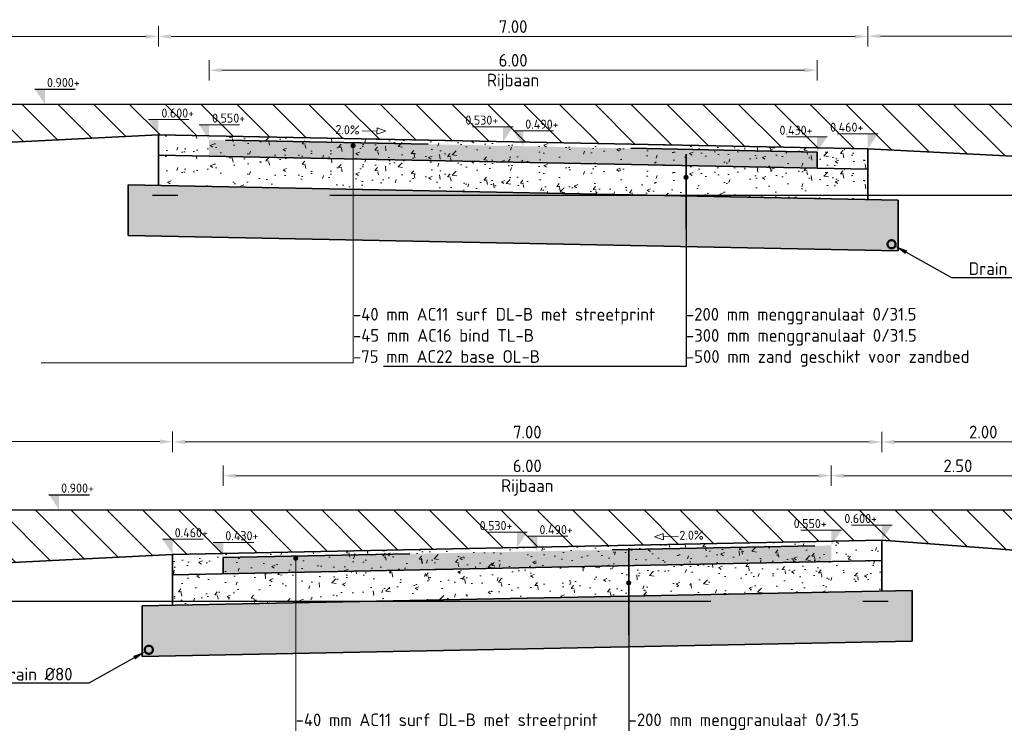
# Model space of a CAD drawing. Header units: metres. Extents: x 89520.4 to 89543, y 465134.2 to 465149.2.
# Tile 2 of 3: x 89525.6 to 89535.3, y 465141.6 to 465148.5. Entities that reach past the tile are written whole.
import ezdxf
from ezdxf import colors
from ezdxf.entities.mleader import LeaderData, LeaderLine
from ezdxf.math import Vec2, Vec3

# ---------------------------------------------------------------- set-up
doc = ezdxf.new("R2010")
doc.units = ezdxf.units.M
for name, pattern in [('AL-NAP_LIJN', [15.25, 12, -1.5, 0.25, -1.5]), ('NLCS-HIDDEN', [4, 2, -2]), ('RI-DRAIN_PP80', [9, 6, -1, 0, -1, 0, -1]), ('XX-HIDDEN', [4, 2, -2])]:
    doc.linetypes.add(name, pattern=pattern)
for name, color, linetype, lineweight in [('N-OI-KL-TRACE_WENSTRACE-G', 7, 'NLCS-HIDDEN', 35), ('N-WE-GW-BERM-G', 90, 'Continuous', 35), ('N-WE-GW-GROND_ONTGRAVEN-A', 253, 'Continuous', 18), ('N-WE-VH-M-50', 7, 'Continuous', 18), ('N-WE-VH-VERHARDING_FUNDERING-G', 7, 'Continuous', 35), ('N-WE-VH-VERHARDING_FUNDERING_GRANULAAT-AD-50', 252, 'Continuous', 18), ('N-WE-VH-VERHARDING_FUNDERING_ZAND-AD-50', 252, 'Continuous', 18), ('N-WE-WH-T25', 7, 'Continuous', 25), ('X-XX-AL-CONSTRUCTIELIJN-GD', 7, 'Continuous', 25), ('X-XX-AL-NAP-GD', 7, 'AL-NAP_LIJN', 25), ('X-XX-AL-PEILMAAT-SD', 7, 'Continuous', 25), ('X-XX-AL-T25', 7, 'Continuous', 25)]:
    doc.layers.add(name, color=color, linetype=linetype, lineweight=lineweight)
for name, color, linetype, lineweight, true_color in [('N-WE-RI-DRAINAGE_DRAIN_PP_80-GD', 7, 'RI-DRAIN_PP80', 50, 0xff9124), ('N-WE-VH-VERHARDING-G', 7, 'XX-HIDDEN', 35, 0x7dbf7d), ('T-WE-VH-M-50', 7, 'Continuous', 18, 0x7dbf7d)]:
    doc.layers.add(name, color=color, linetype=linetype, lineweight=lineweight, true_color=true_color)
doc.styles.add('NLCS-ISO', font='NLCS-ISO.TTF')
doc.styles.add('NLCS-ISO-M50-T25', font='NLCS-ISO.TTF', dxfattribs={"height": 0.125})
doc.dimstyles.new('NLCS-M50-T25-PIJL_L2_H1', dxfattribs={"dimscale": 0.05, "dimtxt": 2.5, "dimasz": 2.5, "dimexe": 2, "dimexo": 2, "dimgap": 0.7, "dimtad": 1, "dimzin": 0, "dimdsep": 46, "dimtxsty": 'NLCS-ISO-M50-T25', "dimcen": 0, "dimdle": 2, "dimclrd": 256, "dimclre": 256, "dimclrt": 256, "dimadec": 1, "dimazin": 0, "dimtfac": 1, "dimtdec": 3, "dimtofl": 0, "dimtmove": 0, "dimatfit": 3, "dimfxl": 2, "dimfxlon": 1, "dimtfillclr": 256, "dimtolj": 1, "dimtzin": 0, "dimlwd": -1, "dimlwe": -1, "dimarcsym": 0})

# ---------------------------------------------------------------- blocks, each defined once
blk = doc.blocks.new('SAL-PEILMAAT_INFRACAD_H01-SOD')
at = {"color": 0, "linetype": 'ByBlock', "lineweight": -2}
blk.add_line((-2, 3), (6, 3), dxfattribs=at)
blk.add_solid([(-2, 3), (0, 3), (0, 0)], dxfattribs=at)
at = {"color": 0, "linetype": 'ByBlock', "lineweight": -2, "style": 'NLCS-ISO'}
blk.add_attdef('...', (0.3999999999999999, 3.399999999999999), '', height=1.8, dxfattribs=at)
blk = doc.blocks.new('*D7')
at = {"layer": 'Defpoints', "color": 0, "transparency": 16777216}
for p in [(91547.48599653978, 465098.9989692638), (91547.48599653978, 465098.311677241), (91541.48599653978, 465098.191677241)]:
    blk.add_point(p, dxfattribs=at)
at = {"layer": 'T-WE-VH-M-50', "transparency": 16777216}
for p, q in [((91541.48599653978, 465098.8989692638), (91541.48599653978, 465099.0989692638)), ((91547.48599653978, 465098.8989692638), (91547.48599653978, 465099.0989692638)), ((91541.61099653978, 465098.9989692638), (91547.36099653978, 465098.9989692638))]:
    blk.add_line(p, q, dxfattribs=at)
for points in [[(91541.61099653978, 465099.0198025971), (91541.61099653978, 465098.9781359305), (91541.48599653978, 465098.9989692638)], [(91547.36099653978, 465099.0198025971), (91547.36099653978, 465098.9781359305), (91547.48599653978, 465098.9989692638)]]:
    blk.add_solid(points, dxfattribs=at)
at = {"layer": 'T-WE-VH-M-50', "transparency": 16777216, "char_height": 0.125, "attachment_point": 5, "style": 'NLCS-ISO-M50-T25'}
for s, insert in [('\\A1;6.00', (91544.48599653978, 465099.0964692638)), ('\\A1;Rijbaan', (91544.48599653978, 465098.8827192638))]:
    blk.add_mtext(s, dxfattribs=dict(at, insert=insert))
blk = doc.blocks.new('*U6')
blk.add_lwpolyline([(-4.853618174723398, 1.282961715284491), (-3.115357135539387, 0.6533353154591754), (-3.115357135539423, 1.91258811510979)], close=True)
blk.add_lwpolyline([(-0.1561694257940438, 1.282961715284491), (-3.115357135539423, 1.282961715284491)])
at = {"style": 'NLCS-ISO'}
blk.add_attdef('AFSCHOT', (0.05833232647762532, 0.5282146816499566), '', height=1.8, dxfattribs=at)
blk = doc.blocks.new('_Dot')
at = {"color": 0, "linetype": 'ByBlock', "lineweight": -2}
blk.add_line((-0.5, 0), (-1, 0), dxfattribs=at)
at = {"color": 0, "linetype": 'ByBlock', "const_width": 0.5}
blk.add_lwpolyline([(-0.25, 0, 1), (0.25, 0, 1)], format="xyb", close=True, dxfattribs=at)
blk = doc.blocks.new('*D8')
at = {"layer": 'Defpoints', "color": 0, "transparency": 16777216}
for p in [(91547.98599654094, 465099.331917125), (91547.98599654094, 465098.3617172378), (91540.98599653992, 465098.2217172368)]:
    blk.add_point(p, dxfattribs=at)
at = {"layer": 'N-WE-VH-M-50', "transparency": 16777216}
for p, q in [((91540.98599653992, 465099.231917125), (91540.98599653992, 465099.431917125)), ((91547.98599654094, 465099.231917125), (91547.98599654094, 465099.431917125)), ((91541.11099653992, 465099.331917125), (91547.86099654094, 465099.331917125))]:
    blk.add_line(p, q, dxfattribs=at)
for points in [[(91541.11099653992, 465099.3527504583), (91541.11099653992, 465099.3110837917), (91540.98599653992, 465099.331917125)], [(91547.86099654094, 465099.3527504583), (91547.86099654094, 465099.3110837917), (91547.98599654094, 465099.331917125)]]:
    blk.add_solid(points, dxfattribs=at)
at = {"layer": 'N-WE-VH-M-50', "transparency": 16777216, "insert": (91544.48599654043, 465099.429417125), "char_height": 0.125, "attachment_point": 5, "style": 'NLCS-ISO-M50-T25'}
blk.add_mtext('\\A1;7.00', dxfattribs=at)
blk = doc.blocks.new('*D9')
at = {"layer": 'Defpoints', "color": 0, "transparency": 16777216}
for p in [(91549.98599653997, 465099.3319171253), (91547.98599653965, 465098.3617172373), (91549.98599653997, 465098.2116772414)]:
    blk.add_point(p, dxfattribs=at)
at = {"layer": 'N-WE-VH-M-50', "transparency": 16777216}
for p, q in [((91547.98599653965, 465099.2319171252), (91547.98599653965, 465099.4319171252)), ((91549.98599653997, 465099.2319171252), (91549.98599653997, 465099.4319171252)), ((91548.11099653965, 465099.3319171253), (91549.86099653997, 465099.3319171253))]:
    blk.add_line(p, q, dxfattribs=at)
for points in [[(91548.11099653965, 465099.3527504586), (91548.11099653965, 465099.311083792), (91547.98599653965, 465099.3319171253)], [(91549.86099653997, 465099.3527504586), (91549.86099653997, 465099.311083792), (91549.98599653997, 465099.3319171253)]]:
    blk.add_solid(points, dxfattribs=at)
at = {"layer": 'N-WE-VH-M-50', "transparency": 16777216, "insert": (91548.9859965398, 465099.4294171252), "char_height": 0.125, "attachment_point": 5, "style": 'NLCS-ISO-M50-T25'}
blk.add_mtext('\\A1;2.00', dxfattribs=at)
blk = doc.blocks.new('*D10')
at = {"layer": 'Defpoints', "color": 0, "transparency": 16777216}
for p in [(91540.98599653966, 465099.3348900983), (91540.98599653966, 465098.221717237), (91535.9859965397, 465097.971717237)]:
    blk.add_point(p, dxfattribs=at)
at = {"layer": 'N-WE-VH-M-50', "transparency": 16777216}
for p, q in [((91535.9859965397, 465099.2348900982), (91535.9859965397, 465099.4348900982)), ((91540.98599653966, 465099.2348900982), (91540.98599653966, 465099.4348900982)), ((91536.1109965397, 465099.3348900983), (91540.86099653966, 465099.3348900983))]:
    blk.add_line(p, q, dxfattribs=at)
for points in [[(91536.1109965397, 465099.3557234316), (91536.1109965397, 465099.3140567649), (91535.9859965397, 465099.3348900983)], [(91540.86099653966, 465099.3557234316), (91540.86099653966, 465099.3140567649), (91540.98599653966, 465099.3348900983)]]:
    blk.add_solid(points, dxfattribs=at)
at = {"layer": 'N-WE-VH-M-50', "transparency": 16777216, "insert": (91538.48599653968, 465099.4323900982), "char_height": 0.125, "attachment_point": 5, "style": 'NLCS-ISO-M50-T25'}
blk.add_mtext('\\A1;5.00', dxfattribs=at)
blk = doc.blocks.new('*D11')
at = {"layer": 'Defpoints', "color": 0, "transparency": 16777216}
for p in [(91541.3459965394, 465102.9989692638), (91541.3459965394, 465102.311677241), (91547.3459965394, 465102.191677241)]:
    blk.add_point(p, dxfattribs=at)
at = {"layer": 'T-WE-VH-M-50', "transparency": 16777216}
for p, q in [((91541.3459965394, 465102.8989692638), (91541.3459965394, 465103.0989692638)), ((91547.3459965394, 465102.8989692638), (91547.3459965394, 465103.0989692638)), ((91547.2209965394, 465102.9989692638), (91541.4709965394, 465102.9989692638))]:
    blk.add_line(p, q, dxfattribs=at)
for points in [[(91541.4709965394, 465103.0198025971), (91541.4709965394, 465102.9781359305), (91541.3459965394, 465102.9989692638)], [(91547.2209965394, 465103.0198025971), (91547.2209965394, 465102.9781359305), (91547.3459965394, 465102.9989692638)]]:
    blk.add_solid(points, dxfattribs=at)
at = {"layer": 'T-WE-VH-M-50', "transparency": 16777216, "char_height": 0.125, "attachment_point": 5, "style": 'NLCS-ISO-M50-T25'}
for s, insert in [('\\A1;6.00', (91544.3459965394, 465103.0964692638)), ('\\A1;Rijbaan', (91544.3459965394, 465102.8827192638))]:
    blk.add_mtext(s, dxfattribs=dict(at, insert=insert))
blk = doc.blocks.new('*D12')
at = {"layer": 'Defpoints', "color": 0, "transparency": 16777216}
for p in [(91540.84599653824, 465103.331917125), (91540.84599653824, 465102.3617172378), (91547.84599653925, 465102.2217172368)]:
    blk.add_point(p, dxfattribs=at)
at = {"layer": 'N-WE-VH-M-50', "transparency": 16777216}
for p, q in [((91540.84599653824, 465103.231917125), (91540.84599653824, 465103.431917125)), ((91547.84599653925, 465103.231917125), (91547.84599653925, 465103.431917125)), ((91547.72099653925, 465103.331917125), (91540.97099653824, 465103.331917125))]:
    blk.add_line(p, q, dxfattribs=at)
for points in [[(91540.97099653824, 465103.3527504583), (91540.97099653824, 465103.3110837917), (91540.84599653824, 465103.331917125)], [(91547.72099653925, 465103.3527504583), (91547.72099653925, 465103.3110837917), (91547.84599653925, 465103.331917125)]]:
    blk.add_solid(points, dxfattribs=at)
at = {"layer": 'N-WE-VH-M-50', "transparency": 16777216, "insert": (91544.34599653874, 465103.429417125), "char_height": 0.125, "attachment_point": 5, "style": 'NLCS-ISO-M50-T25'}
blk.add_mtext('\\A1;7.00', dxfattribs=at)
blk = doc.blocks.new('*D13')
at = {"layer": 'Defpoints', "color": 0, "transparency": 16777216}
for p in [(91535.84599653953, 465103.3319171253), (91540.84599653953, 465102.3617172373), (91535.84599653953, 465102.1117172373)]:
    blk.add_point(p, dxfattribs=at)
at = {"layer": 'N-WE-VH-M-50', "transparency": 16777216}
for p, q in [((91535.84599653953, 465103.2319171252), (91535.84599653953, 465103.4319171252)), ((91540.84599653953, 465103.2319171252), (91540.84599653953, 465103.4319171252)), ((91540.72099653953, 465103.3319171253), (91535.97099653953, 465103.3319171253))]:
    blk.add_line(p, q, dxfattribs=at)
for points in [[(91535.97099653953, 465103.3527504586), (91535.97099653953, 465103.311083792), (91535.84599653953, 465103.3319171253)], [(91540.72099653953, 465103.3527504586), (91540.72099653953, 465103.311083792), (91540.84599653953, 465103.3319171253)]]:
    blk.add_solid(points, dxfattribs=at)
at = {"layer": 'N-WE-VH-M-50', "transparency": 16777216, "insert": (91538.34599653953, 465103.4294171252), "char_height": 0.125, "attachment_point": 5, "style": 'NLCS-ISO-M50-T25'}
blk.add_mtext('\\A1;5.00', dxfattribs=at)
blk = doc.blocks.new('*D14')
at = {"layer": 'Defpoints', "color": 0, "transparency": 16777216}
for p in [(91547.84599653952, 465103.3348900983), (91547.84599653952, 465102.221717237), (91552.84599653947, 465101.971717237)]:
    blk.add_point(p, dxfattribs=at)
at = {"layer": 'N-WE-VH-M-50', "transparency": 16777216}
for p, q in [((91547.84599653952, 465103.2348900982), (91547.84599653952, 465103.4348900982)), ((91552.84599653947, 465103.2348900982), (91552.84599653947, 465103.4348900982)), ((91552.72099653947, 465103.3348900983), (91547.97099653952, 465103.3348900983))]:
    blk.add_line(p, q, dxfattribs=at)
for points in [[(91547.97099653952, 465103.3557234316), (91547.97099653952, 465103.3140567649), (91547.84599653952, 465103.3348900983)], [(91552.72099653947, 465103.3557234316), (91552.72099653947, 465103.3140567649), (91552.84599653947, 465103.3348900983)]]:
    blk.add_solid(points, dxfattribs=at)
at = {"layer": 'N-WE-VH-M-50', "transparency": 16777216, "insert": (91550.34599653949, 465103.4323900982), "char_height": 0.125, "attachment_point": 5, "style": 'NLCS-ISO-M50-T25'}
blk.add_mtext('\\A1;5.00', dxfattribs=at)
blk = doc.blocks.new('*D19')
at = {"layer": 'Defpoints', "color": 0, "transparency": 16777216}
for p in [(91549.98599653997, 465098.9989692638), (91547.48599653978, 465098.3116772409), (91549.98599653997, 465098.2116772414)]:
    blk.add_point(p, dxfattribs=at)
at = {"layer": 'T-WE-VH-M-50', "transparency": 16777216}
for p, q in [((91547.48599653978, 465098.8989692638), (91547.48599653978, 465099.0989692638)), ((91549.98599653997, 465098.8989692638), (91549.98599653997, 465099.0989692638)), ((91547.61099653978, 465098.9989692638), (91549.86099653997, 465098.9989692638))]:
    blk.add_line(p, q, dxfattribs=at)
for points in [[(91547.61099653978, 465099.0198025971), (91547.61099653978, 465098.9781359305), (91547.48599653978, 465098.9989692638)], [(91549.86099653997, 465099.0198025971), (91549.86099653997, 465098.9781359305), (91549.98599653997, 465098.9989692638)]]:
    blk.add_solid(points, dxfattribs=at)
at = {"layer": 'T-WE-VH-M-50', "transparency": 16777216, "insert": (91548.73599653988, 465099.0964692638), "char_height": 0.125, "attachment_point": 5, "style": 'NLCS-ISO-M50-T25'}
blk.add_mtext('\\A1;2.50', dxfattribs=at)
blk = doc.blocks.new('A$Cab7d9f6e')
at = {"layer": 'N-WE-GW-GROND_ONTGRAVEN-A'}
h = blk.add_hatch(dxfattribs=at)
h.set_pattern_fill('AGW-WERK_ONTGRAVEN', color=256, scale=0.05, pattern_type=2)
h.set_pattern_definition([(135, (-91541.11099653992, -465099.3527504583), (-0.1767766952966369, -0.1767766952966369), [])])
h.paths.add_polyline_path([(12.12496000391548, 3.008926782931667), (13.42496000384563, 3.008926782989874), (13.42496000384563, 3.308926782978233), (-5.814960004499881, 3.308926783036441), (-5.26500000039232, 2.75896677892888), (-0.2650000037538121, 3.008966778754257), (6.734999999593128, 2.868966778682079), (11.73499999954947, 2.618966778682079), (11.92496000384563, 2.808926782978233)])
h = blk.add_hatch(dxfattribs=at)
h.set_pattern_fill('AGW-WERK_ONTGRAVEN', color=256, scale=0.05, pattern_type=2)
h.set_pattern_definition([(135, (-91566.43878905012, -465103.3527504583), (-0.1767766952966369, -0.1767766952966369), [])])
h.paths.add_polyline_path([(6.875000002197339, -0.9910332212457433), (8.87499999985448, -1.141073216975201), (8.424999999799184, -0.6910732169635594), (-6.814960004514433, -0.691073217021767), (-6.814960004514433, -0.9910732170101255), (-5.514960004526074, -0.9910732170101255), (-5.125000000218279, -1.381033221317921), (-0.1250000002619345, -1.131033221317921)])
at = {"layer": 'N-WE-VH-VERHARDING-G', "linetype": 'ByBlock', "true_color": 0xd7ebd2}
h = blk.add_hatch(color=254, dxfattribs=at)
h.dxf.hatch_style = 1
h.paths.add_polyline_path([(0.2349999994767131, 2.798926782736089), (0.2349999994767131, 2.95892678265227), (6.234999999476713, 2.838926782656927), (6.234999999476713, 2.678926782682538)])
h = blk.add_hatch(color=254, dxfattribs=at)
h.dxf.hatch_style = 1
h.paths.add_polyline_path([(6.374999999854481, -1.201073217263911), (6.374999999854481, -1.04107321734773), (0.3749999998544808, -1.161073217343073), (0.3749999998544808, -1.321073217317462)])
at = {"layer": 'N-WE-VH-VERHARDING_FUNDERING_GRANULAAT-AD-50'}
h = blk.add_hatch(dxfattribs=at)
h.set_pattern_fill('AVH-FUNDERING_GRANULAAT_MENG_01-SO', color=256, scale=0.05, pattern_type=2)
h.set_pattern_definition([(49.99999999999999, (25.70279251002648, 2.878995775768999), (0.3586300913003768, -0.03137606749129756), [0.03750000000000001, -0.4125]), (355, (25.70279251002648, 2.878995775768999), (-0.06937566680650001, 0.376096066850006), [0.03, -0.33]), (100.4514, (25.73267835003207, 2.876381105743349), (0.2892546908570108, 0.3447197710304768), [0.03187009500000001, -0.350571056]), (46.18420000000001, (25.70279251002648, 2.978995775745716), (0.5336205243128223, -0.08275950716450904), [0.05625, -0.61875]), (96.6356, (25.74726088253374, 2.972099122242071), (0.4673313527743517, 0.4870589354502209), [0.047805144, -0.5258565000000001]), (351.1842, (25.70279251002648, 2.978995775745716), (0.4673309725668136, 0.4870593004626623), [0.04500000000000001, -0.4950000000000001]), (21, (25.75279251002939, 2.953995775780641), (0.2984535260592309, -0.2013094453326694), [0.03750000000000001, -0.4125]), (326.0000000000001, (25.75279251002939, 2.953995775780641), (0.1216576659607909, 0.3625750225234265), [0.03, -0.33]), (71.4514, (25.77766362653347, 2.93721997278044), (0.420111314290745, 0.1612652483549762), [0.03187009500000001, -0.350571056]), (37.50000000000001, (25.70279251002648, 2.878995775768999), (0.006079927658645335, 0.1664469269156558), [0, -0.326, 0, -0.335, 0, -0.33125]), (7.499999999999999, (25.70279251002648, 2.878995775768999), (0.1315347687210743, 0.1972058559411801), [0, -0.191, 0, -0.3185, 0, -0.12625]), (327.5, (25.59129251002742, 2.878995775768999), (0.2669112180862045, -0.01127743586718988), [0, -0.125, 0, -0.39, 0, -0.5175]), (317.5, (25.5412925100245, 2.878995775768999), (0.2915930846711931, 0.05005249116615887), [0, -0.1625, 0, -0.259, 0, -0.3675])])
h.paths.add_polyline_path([(-0.2650000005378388, 2.808926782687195), (-0.265000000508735, 3.008966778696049), (6.734999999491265, 2.868966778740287), (6.734999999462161, 2.668926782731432)])
h = blk.add_hatch(dxfattribs=at)
h.set_pattern_fill('AVH-FUNDERING_GRANULAAT_MENG_01-SO', color=256, scale=0.05, pattern_type=2)
h.set_pattern_definition([(49.99999999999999, (25.70279251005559, 2.678955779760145), (0.3586300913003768, -0.03137606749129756), [0.03750000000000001, -0.4125]), (355, (25.70279251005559, 2.678955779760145), (-0.06937566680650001, 0.376096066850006), [0.03, -0.33]), (100.4514, (25.73267835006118, 2.676341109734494), (0.2892546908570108, 0.3447197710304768), [0.03187009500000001, -0.350571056]), (46.18420000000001, (25.70279251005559, 2.778955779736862), (0.5336205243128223, -0.08275950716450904), [0.05625, -0.61875]), (96.6356, (25.74726088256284, 2.772059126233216), (0.4673313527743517, 0.4870589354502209), [0.047805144, -0.5258565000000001]), (351.1842, (25.70279251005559, 2.778955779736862), (0.4673309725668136, 0.4870593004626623), [0.04500000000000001, -0.4950000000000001]), (21, (25.7527925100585, 2.753955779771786), (0.2984535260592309, -0.2013094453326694), [0.03750000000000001, -0.4125]), (326.0000000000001, (25.7527925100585, 2.753955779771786), (0.1216576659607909, 0.3625750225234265), [0.03, -0.33]), (71.4514, (25.77766362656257, 2.737179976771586), (0.420111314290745, 0.1612652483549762), [0.03187009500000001, -0.350571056]), (37.50000000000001, (25.70279251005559, 2.678955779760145), (0.006079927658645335, 0.1664469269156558), [0, -0.326, 0, -0.335, 0, -0.33125]), (7.499999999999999, (25.70279251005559, 2.678955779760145), (0.1315347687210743, 0.1972058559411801), [0, -0.191, 0, -0.3185, 0, -0.12625]), (327.5, (25.59129251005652, 2.678955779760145), (0.2669112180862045, -0.01127743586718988), [0, -0.125, 0, -0.39, 0, -0.5175]), (317.5, (25.54129251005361, 2.678955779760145), (0.2915930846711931, 0.05005249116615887), [0, -0.1625, 0, -0.259, 0, -0.3675])])
h.paths.add_polyline_path([(-0.2650000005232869, 2.508866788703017), (-0.2650000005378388, 2.808926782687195), (6.734999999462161, 2.668926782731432), (6.734999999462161, 2.368866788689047)])
h = blk.add_hatch(dxfattribs=at)
h.set_pattern_fill('AVH-FUNDERING_GRANULAAT_MENG_01-SO', color=256, scale=0.05, pattern_type=2)
h.set_pattern_definition([(49.99999999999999, (0.374999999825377, -1.121004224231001), (0.3586300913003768, -0.03137606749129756), [0.03750000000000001, -0.4125]), (355, (0.374999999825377, -1.121004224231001), (-0.06937566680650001, 0.376096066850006), [0.03, -0.33]), (100.4514, (0.4048858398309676, -1.123618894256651), (0.2892546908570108, 0.3447197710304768), [0.03187009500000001, -0.350571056]), (46.18420000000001, (0.374999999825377, -1.021004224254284), (0.5336205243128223, -0.08275950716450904), [0.05625, -0.61875]), (96.6356, (0.4194683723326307, -1.027900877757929), (0.4673313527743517, 0.4870589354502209), [0.047805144, -0.5258565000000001]), (351.1842, (0.374999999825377, -1.021004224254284), (0.4673309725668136, 0.4870593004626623), [0.04500000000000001, -0.4950000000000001]), (21, (0.4249999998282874, -1.046004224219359), (0.2984535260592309, -0.2013094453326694), [0.03750000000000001, -0.4125]), (326.0000000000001, (0.4249999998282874, -1.046004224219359), (0.1216576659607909, 0.3625750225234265), [0.03, -0.33]), (71.4514, (0.4498711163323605, -1.06278002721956), (0.420111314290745, 0.1612652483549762), [0.03187009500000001, -0.350571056]), (37.50000000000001, (0.374999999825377, -1.121004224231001), (0.006079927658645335, 0.1664469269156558), [0, -0.326, 0, -0.335, 0, -0.33125]), (7.499999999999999, (0.374999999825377, -1.121004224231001), (0.1315347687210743, 0.1972058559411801), [0, -0.191, 0, -0.3185, 0, -0.12625]), (327.5, (0.2634999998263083, -1.121004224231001), (0.2669112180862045, -0.01127743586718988), [0, -0.125, 0, -0.39, 0, -0.5175]), (317.5, (0.213499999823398, -1.121004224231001), (0.2915930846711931, 0.05005249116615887), [0, -0.1625, 0, -0.259, 0, -0.3675])])
h.paths.add_polyline_path([(6.874999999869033, -1.191073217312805), (6.874999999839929, -0.991033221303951), (-0.1250000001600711, -1.131033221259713), (-0.1250000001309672, -1.331073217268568)])
h = blk.add_hatch(dxfattribs=at)
h.set_pattern_fill('AVH-FUNDERING_GRANULAAT_MENG_01-SO', color=256, scale=0.05, pattern_type=2)
h.set_pattern_definition([(49.99999999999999, (5.705559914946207, 2.693926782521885), (0.3586300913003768, -0.03137606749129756), [0.03750000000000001, -0.4125]), (355, (5.705559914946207, 2.693926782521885), (-0.06937566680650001, 0.376096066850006), [0.03, -0.33]), (100.4514, (5.735445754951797, 2.691312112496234), (0.2892546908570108, 0.3447197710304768), [0.03187009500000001, -0.350571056]), (46.18420000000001, (5.705559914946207, 2.793926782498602), (0.5336205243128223, -0.08275950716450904), [0.05625, -0.61875]), (96.6356, (5.750028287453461, 2.787030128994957), (0.4673313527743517, 0.4870589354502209), [0.047805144, -0.5258565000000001]), (351.1842, (5.705559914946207, 2.793926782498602), (0.4673309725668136, 0.4870593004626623), [0.04500000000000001, -0.4950000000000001]), (21, (5.755559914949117, 2.768926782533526), (0.2984535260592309, -0.2013094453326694), [0.03750000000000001, -0.4125]), (326.0000000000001, (5.755559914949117, 2.768926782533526), (0.1216576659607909, 0.3625750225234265), [0.03, -0.33]), (71.4514, (5.78043103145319, 2.752150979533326), (0.420111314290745, 0.1612652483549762), [0.03187009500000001, -0.350571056]), (37.50000000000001, (5.705559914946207, 2.693926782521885), (0.006079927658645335, 0.1664469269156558), [0, -0.326, 0, -0.335, 0, -0.33125]), (7.499999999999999, (5.705559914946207, 2.693926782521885), (0.1315347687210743, 0.1972058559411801), [0, -0.191, 0, -0.3185, 0, -0.12625]), (327.5, (5.594059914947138, 2.693926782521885), (0.2669112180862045, -0.01127743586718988), [0, -0.125, 0, -0.39, 0, -0.5175]), (317.5, (5.544059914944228, 2.693926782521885), (0.2915930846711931, 0.05005249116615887), [0, -0.1625, 0, -0.259, 0, -0.3675])])
h.paths.add_polyline_path([(6.874999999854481, -1.491133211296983), (6.874999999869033, -1.191073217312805), (-0.1250000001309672, -1.331073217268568), (-0.1250000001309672, -1.631133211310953)])
at = {"layer": 'N-WE-VH-VERHARDING_FUNDERING_ZAND-AD-50'}
h = blk.add_hatch(dxfattribs=at)
h.set_pattern_fill('AVH-FUNDERING_ZAND-SO', color=256, scale=0.05, pattern_type=2)
h.set_pattern_definition([(37.50000000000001, (-91521.11376394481, -465099.3677214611), (-0.003149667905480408, 0.09634118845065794), [0, -0.07600000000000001, 0, -0.085, 0, -0.08125]), (7.499999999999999, (-91521.11376394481, -465099.3677214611), (0.08848883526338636, 0.141107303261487), [0, -0.041, 0, -0.0685, 0, -0.02625]), (327.5, (-91521.17526394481, -465099.3677214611), (0.1557070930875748, 0.0002829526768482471), [0, -0.025, 0, -0.09000000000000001, 0, -0.1175]), (317.5, (-91521.17526394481, -465099.3677214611), (0.1503063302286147, 0.04388377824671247), [0, -0.0125, 0, -0.059, 0, -0.0675])])
h.paths.add_polyline_path([(-0.5650000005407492, 2.014766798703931), (-0.5650000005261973, 2.514866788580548), (7.034999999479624, 2.362866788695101), (7.039724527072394, 1.862766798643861), (7.030275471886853, 1.862766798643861)])
h = blk.add_hatch(dxfattribs=at)
h.set_pattern_fill('AVH-FUNDERING_ZAND-SO', color=256, scale=0.05, pattern_type=2)
h.set_pattern_definition([(37.50000000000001, (-91546.44155645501, -465103.3677214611), (-0.003149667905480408, 0.09634118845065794), [0, -0.07600000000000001, 0, -0.085, 0, -0.08125]), (7.499999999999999, (-91546.44155645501, -465103.3677214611), (0.08848883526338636, 0.141107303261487), [0, -0.041, 0, -0.0685, 0, -0.02625]), (327.5, (-91546.50305645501, -465103.3677214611), (0.1557070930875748, 0.0002829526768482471), [0, -0.025, 0, -0.09000000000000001, 0, -0.1175]), (317.5, (-91546.50305645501, -465103.3677214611), (0.1503063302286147, 0.04388377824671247), [0, -0.0125, 0, -0.059, 0, -0.0675])])
h.paths.add_polyline_path([(7.174999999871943, -1.985233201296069), (7.174999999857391, -1.485133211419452), (-0.4250000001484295, -1.637133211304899), (-0.4297245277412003, -2.137233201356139), (-0.4202754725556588, -2.137233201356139)])
at = {"layer": 'N-WE-GW-BERM-G', "flags": 128}
for points in [[(-0.2650000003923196, 3.00896677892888), (-5.26500000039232, 2.75896677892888)], [(6.734999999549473, 2.868966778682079), (11.73499999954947, 2.618966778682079), (12.12496000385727, 3.008926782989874), (13.42496000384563, 3.008926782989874)], [(-0.1250000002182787, -1.131033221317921), (-5.125000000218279, -1.381033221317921), (-5.514960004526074, -0.9910732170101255), (-6.814960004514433, -0.9910732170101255)], [(6.874999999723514, -0.9910332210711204), (8.87499999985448, -1.141073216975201)]]:
    blk.add_lwpolyline(points, dxfattribs=at)
at = {"layer": 'N-WE-RI-DRAINAGE_DRAIN_PP_80-GD'}
for centre in [(6.969999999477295, 1.929079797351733), (-0.3600000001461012, -2.070920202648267)]:
    blk.add_circle(centre, 0.04, dxfattribs=at)
at = {"layer": 'N-WE-VH-VERHARDING-G', "linetype": 'ByBlock', "flags": 128}
for points in [[(6.234999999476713, 2.678926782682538), (6.234999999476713, 2.838926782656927), (0.2349999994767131, 2.95892678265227), (0.2349999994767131, 2.798926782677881)], [(0.3749999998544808, -1.321073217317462), (0.3749999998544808, -1.161073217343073), (6.374999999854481, -1.04107321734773), (6.374999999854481, -1.201073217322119)]]:
    blk.add_lwpolyline(points, dxfattribs=at)
at = {"layer": 'N-WE-VH-VERHARDING_FUNDERING-G', "flags": 128}
for points in [[(-0.2650000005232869, 3.008966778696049), (6.734999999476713, 2.868966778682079)], [(-0.2650000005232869, 3.008966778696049), (-0.2650000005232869, 2.508866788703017)], [(6.734999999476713, 2.868966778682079), (6.734999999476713, 2.368866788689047)], [(-0.2650000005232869, 2.808926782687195), (6.734999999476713, 2.668926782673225)], [(-0.5650000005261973, 2.514866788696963), (7.034999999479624, 2.362866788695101)], [(-0.5650000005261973, 2.514866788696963), (-0.5650000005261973, 2.014766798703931)], [(7.034999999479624, 1.862766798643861), (7.034999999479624, 2.362866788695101)], [(7.034999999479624, 1.862766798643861), (-0.5650000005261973, 2.014766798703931)], [(6.874999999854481, -0.991033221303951), (-0.1250000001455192, -1.131033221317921)], [(6.874999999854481, -0.991033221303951), (6.874999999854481, -1.491133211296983)], [(-0.1250000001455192, -1.131033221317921), (-0.1250000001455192, -1.631133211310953)], [(6.874999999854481, -1.191073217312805), (-0.1250000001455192, -1.331073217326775)], [(7.174999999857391, -1.485133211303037), (-0.4250000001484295, -1.637133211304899)], [(7.174999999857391, -1.485133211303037), (7.174999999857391, -1.985233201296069)], [(-0.4250000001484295, -2.137233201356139), (-0.4250000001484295, -1.637133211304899)], [(-0.4250000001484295, -2.137233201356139), (7.174999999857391, -1.985233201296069)]]:
    blk.add_lwpolyline(points, dxfattribs=at)
at = {"layer": 'X-XX-AL-CONSTRUCTIELIJN-GD', "color": 252, "flags": 128}
for points in [[(13.42496000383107, 3.308926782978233), (-6.814960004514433, 3.308926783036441)], [(-6.814960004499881, -0.691073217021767), (8.424999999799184, -0.6910732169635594), (8.87499999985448, -1.141073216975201), (9.875000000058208, -1.141073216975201)]]:
    blk.add_lwpolyline(points, dxfattribs=at)
at = {"layer": 'X-XX-AL-NAP-GD', "flags": 128}
for points in [[(13.42496000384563, 2.408926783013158), (-6.814960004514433, 2.408926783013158)], [(-6.814960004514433, -1.591073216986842), (9.875000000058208, -1.591073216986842)]]:
    blk.add_lwpolyline(points, dxfattribs=at)
at = {"layer": 'N-WE-VH-M-50'}
ref = blk.add_blockref('SAL-PEILMAAT_INFRACAD_H01-SOD', (-0.2650000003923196, 3.00896677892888), dxfattribs=dict(at, xscale=0.05, yscale=0.05, zscale=0.05))
ref.add_attrib('...', '0.600+', (-0.2360000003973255, 3.178966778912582), dxfattribs={"layer": '0', "color": 0, "linetype": 'ByBlock', "lineweight": -2, "height": 0.09000000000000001, "style": 'NLCS-ISO'})
ref = blk.add_blockref('SAL-PEILMAAT_INFRACAD_H01-SOD', (3.134999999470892, 2.938966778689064), dxfattribs=dict(at, xscale=-0.05, yscale=0.05, zscale=0.05))
ref.add_attrib('...', '0.530+', (2.763999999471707, 3.108966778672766), dxfattribs={"layer": '0', "color": 0, "linetype": 'ByBlock', "lineweight": -2, "height": 0.09000000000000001, "style": 'NLCS-ISO'})
ref = blk.add_blockref('SAL-PEILMAAT_INFRACAD_H01-SOD', (6.734999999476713, 2.868966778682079), dxfattribs=dict(at, xscale=-0.05, yscale=0.05, zscale=0.05))
ref.add_attrib('...', '0.460+', (6.363999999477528, 3.038966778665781), dxfattribs={"layer": '0', "color": 0, "linetype": 'ByBlock', "lineweight": -2, "height": 0.09000000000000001, "style": 'NLCS-ISO'})
ref = blk.add_blockref('*U6', (1.734999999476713, 2.984762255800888), dxfattribs=dict(at, xscale=-0.05000000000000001, yscale=0.05000000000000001, zscale=0.05000000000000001, rotation=358.8542371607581))
ref.add_attrib('AFSCHOT', '2.0%', (1.480662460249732, 3.016265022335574), dxfattribs={"layer": '0', "height": 0.09000000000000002, "rotation": 358.8542371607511, "style": 'NLCS-ISO'})
ref = blk.add_blockref('SAL-PEILMAAT_INFRACAD_H01-SOD', (6.874999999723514, -0.9910332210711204), dxfattribs=dict(at, xscale=-0.05, yscale=0.05, zscale=0.05))
ref.add_attrib('...', '0.600+', (6.503999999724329, -0.8210332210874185), dxfattribs={"layer": '0', "color": 0, "linetype": 'ByBlock', "lineweight": -2, "height": 0.09000000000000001, "style": 'NLCS-ISO'})
at = {"layer": 'N-WE-VH-M-50', "xscale": 0.05, "yscale": 0.05, "zscale": 0.05}
blk.add_blockref('SAL-PEILMAAT_INFRACAD_H01-SOD', (-0.1250000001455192, -1.131033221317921), dxfattribs=at).add_auto_attribs({'...': '0.460+'})
at = {"layer": 'N-WE-VH-M-50'}
ref = blk.add_blockref('SAL-PEILMAAT_INFRACAD_H01-SOD', (3.27499999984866, -1.061033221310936), dxfattribs=dict(at, xscale=-0.05, yscale=0.05, zscale=0.05))
ref.add_attrib('...', '0.530+', (2.903999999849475, -0.8910332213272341), dxfattribs={"layer": '0', "color": 0, "linetype": 'ByBlock', "lineweight": -2, "height": 0.09000000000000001, "style": 'NLCS-ISO'})
at = {"layer": 'N-WE-VH-M-50', "xscale": 0.05000000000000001, "yscale": 0.05000000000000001, "zscale": 0.05000000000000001, "rotation": 1.145762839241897}
blk.add_blockref('*U6', (4.874999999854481, -1.015237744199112), dxfattribs=at).add_auto_attribs({'AFSCHOT': '2.0%'})
at = {"layer": 'T-WE-VH-M-50'}
ref = blk.add_blockref('SAL-PEILMAAT_INFRACAD_H01-SOD', (0.2349999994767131, 2.958926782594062), dxfattribs=dict(at, xscale=0.05, yscale=0.05, zscale=0.05))
ref.add_attrib('...', '0.550+', (0.2639999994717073, 3.128926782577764), dxfattribs={"layer": '0', "color": 0, "linetype": 'ByBlock', "lineweight": -2, "height": 0.09000000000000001, "style": 'NLCS-ISO'})
at = {"layer": 'T-WE-VH-M-50', "xscale": 0.05, "yscale": 0.05, "zscale": 0.05}
for p, values in [((3.334999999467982, 2.898926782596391), {'...': '0.490+'}), ((3.47499999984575, -1.101073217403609), {'...': '0.490+'}), ((0.3749999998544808, -1.161073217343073), {'...': '0.430+'})]:
    blk.add_blockref('SAL-PEILMAAT_INFRACAD_H01-SOD', p, dxfattribs=at).add_auto_attribs(values)
at = {"layer": 'T-WE-VH-M-50'}
ref = blk.add_blockref('SAL-PEILMAAT_INFRACAD_H01-SOD', (6.234999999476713, 2.838926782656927), dxfattribs=dict(at, xscale=-0.05, yscale=0.05, zscale=0.05))
ref.add_attrib('...', '0.430+', (5.863999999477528, 3.008926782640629), dxfattribs={"layer": '0', "color": 0, "linetype": 'ByBlock', "lineweight": -2, "height": 0.09000000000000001, "style": 'NLCS-ISO'})
ref = blk.add_blockref('SAL-PEILMAAT_INFRACAD_H01-SOD', (6.374999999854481, -1.041073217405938), dxfattribs=dict(at, xscale=-0.05, yscale=0.05, zscale=0.05))
ref.add_attrib('...', '0.550+', (6.003999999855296, -0.8710732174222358), dxfattribs={"layer": '0', "color": 0, "linetype": 'ByBlock', "lineweight": -2, "height": 0.09000000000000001, "style": 'NLCS-ISO'})
at = {"layer": 'X-XX-AL-PEILMAAT-SD', "color": 252, "xscale": 0.05, "yscale": 0.05, "zscale": 0.05}
for p in [(-1.385735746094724, 3.308926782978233), (-1.245735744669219, -0.691073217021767)]:
    blk.add_blockref('SAL-PEILMAAT_INFRACAD_H01-SOD', p, dxfattribs=at).add_auto_attribs({'...': '0.900+'})
at = {"layer": 'N-WE-VH-M-50'}
for base, p1, p2, picture, middle in [((-5.26500000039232, 3.9791666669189), (-0.2650000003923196, 3.00896677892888), (-5.26500000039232, 2.75896677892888), '*D13', (-2.76500000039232, 4.076666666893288)), ((-0.2650000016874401, 3.979166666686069), (6.734999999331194, 2.868966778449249), (-0.2650000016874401, 3.008966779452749), '*D12', (3.234999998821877, 4.076666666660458)), ((6.734999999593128, 3.982139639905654), (11.73499999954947, 2.618966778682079), (6.734999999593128, 2.868966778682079), '*D14', (9.234999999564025, 4.079639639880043))]:
    dim = blk.add_linear_dim(base=base, p1=p1, p2=p2, angle=180, dimstyle='NLCS-M50-T25-PIJL_L2_H1', dxfattribs=at)
    dim.commit()
    dim.dimension.update_dxf_attribs({"geometry": picture, "text_midpoint": middle, "insert": (-91541.11099653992, -465099.3527504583)})
for base, p1, p2, picture, middle in [((-0.1250000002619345, -0.01786036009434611), (-5.125000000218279, -1.381033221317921), (-0.1250000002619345, -1.131033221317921), '*D10', (-2.625000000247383, 0.07963963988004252)), ((6.875000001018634, -0.02083333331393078), (-0.125, -1.131033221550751), (6.875000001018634, -0.9910332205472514), '*D8', (3.375000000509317, 0.07666666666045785)), ((8.875000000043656, -0.02083333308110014), (6.874999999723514, -0.9910332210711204), (8.875000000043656, -1.141073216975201), '*D9', (7.874999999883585, 0.0766666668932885))]:
    dim = blk.add_linear_dim(base=base, p1=p1, p2=p2, dimstyle='NLCS-M50-T25-PIJL_L2_H1', dxfattribs=at)
    dim.commit()
    dim.dimension.update_dxf_attribs({"geometry": picture, "text_midpoint": middle, "insert": (-91541.11099653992, -465099.3527504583)})
at = {"layer": 'T-WE-VH-M-50'}
dim = blk.add_linear_dim(base=(0.2349999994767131, 3.646218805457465), p1=(6.234999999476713, 2.838926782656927), p2=(0.2349999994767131, 2.95892678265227), angle=180, text='<>\\XRijbaan', dimstyle='NLCS-M50-T25-PIJL_L2_H1', dxfattribs=at)
dim.commit()
dim.dimension.update_dxf_attribs({"geometry": '*D11', "text_midpoint": (3.234999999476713, 3.646218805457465), "insert": (-91541.11099653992, -465099.3527504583)})
for base, p1, p2, text, picture, middle in [((6.374999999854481, -0.3537811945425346), (0.3749999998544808, -1.161073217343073), (6.374999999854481, -1.04107321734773), '<>\\XRijbaan', '*D7', (3.374999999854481, -0.3537811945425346)), ((8.875000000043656, -0.3537811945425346), (6.374999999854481, -1.041073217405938), (8.875000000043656, -1.141073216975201), '<>\\X', '*D19', (7.624999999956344, -0.3537811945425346))]:
    dim = blk.add_linear_dim(base=base, p1=p1, p2=p2, text=text, dimstyle='NLCS-M50-T25-PIJL_L2_H1', dxfattribs=at)
    dim.commit()
    dim.dimension.update_dxf_attribs({"geometry": picture, "text_midpoint": middle, "insert": (-91541.11099653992, -465099.3527504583)})
at = {"layer": 'N-WE-WH-T25'}
ml = blk.add_multileader_mtext('Standard', dxfattribs=at)
ml.set_content('Drain %%C80', color=256, style='NLCS-ISO-M50-T25')
ml.set_leader_properties(color=256, linetype='ByLayer', lineweight=-1)
ml.build(insert=Vec2(0, 0))
ml.multileader.update_dxf_attribs({"text_left_attachment_type": 5, "text_right_attachment_type": 5, "dogleg_length": 0.125, "arrow_head_size": 0.125})
ctx = ml.context
ctx.base_point, ctx.char_height, ctx.arrow_head_size, ctx.landing_gap_size, ctx.plane_origin = Vec3(7.686529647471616, 1.600979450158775), 0.125, 0.125, 0.04500000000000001, Vec3(7.009999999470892, 1.929079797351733)
ctx.left_attachment, ctx.right_attachment = 5, 5
notes = []
notes.append((ctx, [(0, (1, 1, 0), (7.561529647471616, 1.600979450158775), (1, 0), 0.125, [(0, [(7.005680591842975, 1.910999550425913)], 0, [])])]))
ctx.mtext.insert, ctx.mtext.flow_direction = Vec3(7.73152964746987, 1.750979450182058), 5
ml = blk.add_multileader_mtext('Standard', dxfattribs=at)
ml.set_content('Drain %%C80', color=256, style='NLCS-ISO-M50-T25')
ml.set_leader_properties(color=256, linetype='ByLayer', lineweight=-1)
ml.build(insert=Vec2(0, 0))
ml.multileader.update_dxf_attribs({"text_left_attachment_type": 5, "text_right_attachment_type": 5, "dogleg_length": 0.125, "arrow_head_size": 0.125})
ctx = ml.context
ctx.base_point, ctx.char_height, ctx.arrow_head_size, ctx.landing_gap_size, ctx.plane_origin = Vec3(-1.891529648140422, -2.399020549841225), 0.125, 0.125, 0.04500000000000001, Vec3(-0.4000000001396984, -2.070920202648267)
ctx.left_attachment, ctx.right_attachment = 5, 5
notes.append((ctx, [(0, (1, 1, 0), (-0.9515296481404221, -2.399020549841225), (-1, 0), 0.125, [(0, [(-0.3956805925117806, -2.089000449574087)], 0, [])])]))
ctx.mtext.insert, ctx.mtext.flow_direction = Vec3(-1.846529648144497, -2.249020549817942), 5
at = {"layer": 'T-WE-VH-M-50'}
ml = blk.add_multileader_mtext('Standard', dxfattribs=at)
ml.set_content('-40 mm AC11 surf DL-B met streetprint\\P-45 mm AC16 bind TL-B\\P-75 mm AC22 base OL-B', color=256, style='NLCS-ISO-M50-T25')
ml.set_leader_properties(color=256, linetype='ByLayer', lineweight=-1)
ml.set_arrow_properties(name='DOT')
ml.build(insert=Vec2(0, 0))
ml.multileader.update_dxf_attribs({"has_dogleg": 0, "text_left_attachment_type": 4, "text_right_attachment_type": 5, "dogleg_length": 0.125, "arrow_head_size": 0.05})
ctx = ml.context
ctx.base_point, ctx.char_height, ctx.arrow_head_size, ctx.landing_gap_size, ctx.plane_origin = Vec3(1.655167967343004, 0.7593745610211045), 0.125, 0.05, 0, Vec3(1.140969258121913, 1.562232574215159)
ctx.left_attachment, ctx.right_attachment = 4, 5
notes.append((ctx, [(0, (1, 1, 0), (1.530167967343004, 0.7593745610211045), (1, 0), 0.125, [(4, [(1.655167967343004, 2.901178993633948), (1.655167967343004, 2.843614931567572), (1.655167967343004, 2.789146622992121)], 0, [])])]))
ctx.mtext.insert, ctx.mtext.flow_direction = Vec3(1.655167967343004, 1.301135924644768), 5
ml = blk.add_multileader_mtext('Standard', dxfattribs=at)
ml.set_content('-40 mm AC11 surf DL-B met streetprint\\P-45 mm AC16 bind TL-B\\P-75 mm AC22 base OL-B', color=256, style='NLCS-ISO-M50-T25')
ml.set_leader_properties(color=256, linetype='ByLayer', lineweight=-1)
ml.set_arrow_properties(name='DOT')
ml.build(insert=Vec2(0, 0))
ml.multileader.update_dxf_attribs({"has_dogleg": 0, "text_left_attachment_type": 4, "text_right_attachment_type": 5, "dogleg_length": 0.125, "arrow_head_size": 0.05})
ctx = ml.context
ctx.base_point, ctx.char_height, ctx.arrow_head_size, ctx.landing_gap_size, ctx.plane_origin = Vec3(1.08926165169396, -3.240625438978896), 0.125, 0.05, 0, Vec3(0.5750629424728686, -2.437767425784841)
ctx.left_attachment, ctx.right_attachment = 4, 5
notes.append((ctx, [(0, (1, 1, 0), (0.9642616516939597, -3.240625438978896), (1, 0), 0.125, [(4, [(1.08926165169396, -1.16777836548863), (1.08926165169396, -1.218546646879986), (1.08926165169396, -1.276819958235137)], 0, [])])]))
ctx.mtext.insert, ctx.mtext.flow_direction = Vec3(1.08926165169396, -2.698864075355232), 5
at = {"layer": 'X-XX-AL-T25'}
ml = blk.add_multileader_mtext('Standard', dxfattribs=at)
ml.set_content('-200 mm menggranulaat 0/31.5\\P-300 mm menggranulaat 0/31.5\\P-500 mm zand geschikt voor zandbed', color=256, style='NLCS-ISO-M50-T25')
ml.set_leader_properties(color=256, linetype='ByLayer', lineweight=-1)
ml.set_arrow_properties(name='DOT')
ml.build(insert=Vec2(0, 0))
ml.multileader.update_dxf_attribs({"has_dogleg": 0, "text_left_attachment_type": 4, "text_right_attachment_type": 5, "dogleg_length": 0.125, "arrow_head_size": 0.05})
ctx = ml.context
ctx.base_point, ctx.char_height, ctx.arrow_head_size, ctx.landing_gap_size, ctx.plane_origin = Vec3(4.941437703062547, 0.7219692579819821), 0.125, 0.05, 0, Vec3(4.427238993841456, 1.562232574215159)
ctx.left_attachment, ctx.right_attachment = 4, 5
notes.append((ctx, [(0, (1, 1, 0), (4.816437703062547, 0.7219692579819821), (1, 0), 0.125, [(3, [(4.941437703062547, 2.588896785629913), (4.941437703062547, 2.07359378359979), (4.941437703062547, 2.818421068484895)], 0, [])])]))
ctx.mtext.insert, ctx.mtext.flow_direction = Vec3(4.941437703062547, 1.301135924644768), 5
ml = blk.add_multileader_mtext('Standard', dxfattribs=at)
ml.set_content('-200 mm menggranulaat 0/31.5\\P-300 mm menggranulaat 0/31.5\\P-500 mm zand geschikt voor zandbed', color=256, style='NLCS-ISO-M50-T25')
ml.set_leader_properties(color=256, linetype='ByLayer', lineweight=-1)
ml.set_arrow_properties(name='DOT')
ml.build(insert=Vec2(0, 0))
ml.multileader.update_dxf_attribs({"has_dogleg": 0, "text_left_attachment_type": 4, "text_right_attachment_type": 5, "dogleg_length": 0.125, "arrow_head_size": 0.05})
ctx = ml.context
ctx.base_point, ctx.char_height, ctx.arrow_head_size, ctx.landing_gap_size, ctx.plane_origin = Vec3(4.375531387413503, -3.278030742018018), 0.125, 0.05, 0, Vec3(3.861332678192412, -2.437767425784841)
ctx.left_attachment, ctx.right_attachment = 4, 5
notes.append((ctx, [(0, (1, 1, 0), (4.250531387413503, -3.278030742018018), (1, 0), 0.125, [(3, [(4.375531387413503, -1.411103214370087), (4.375531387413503, -1.92640621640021), (4.375531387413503, -1.067325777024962)], 0, [])])]))
ctx.mtext.insert, ctx.mtext.flow_direction = Vec3(4.375531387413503, -2.698864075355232), 5
for ctx, leaders in notes:
    for number, flags, end, landing, length, lines in leaders:
        leader = LeaderData()
        leader.index, (leader.has_last_leader_line, leader.has_dogleg_vector, leader.attachment_direction) = number, flags
        leader.last_leader_point, leader.dogleg_vector, leader.dogleg_length = Vec3(end), Vec3(landing), length
        for number, points, colour, breaks in lines:
            line = LeaderLine()
            line.index, line.vertices, line.color, line.breaks = number, Vec3.list(points), colors.encode_raw_color(colour), breaks
            leader.lines.append(line)
        ctx.leaders.append(leader)

msp = doc.modelspace()

# ---------------------------------------------------------------- block references
at = {"layer": 'N-OI-KL-TRACE_WENSTRACE-G'}
msp.add_blockref('A$Cab7d9f6e', (89527.23431653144, 465144.3694943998), dxfattribs=at)

doc.saveas('drawing.dxf')
